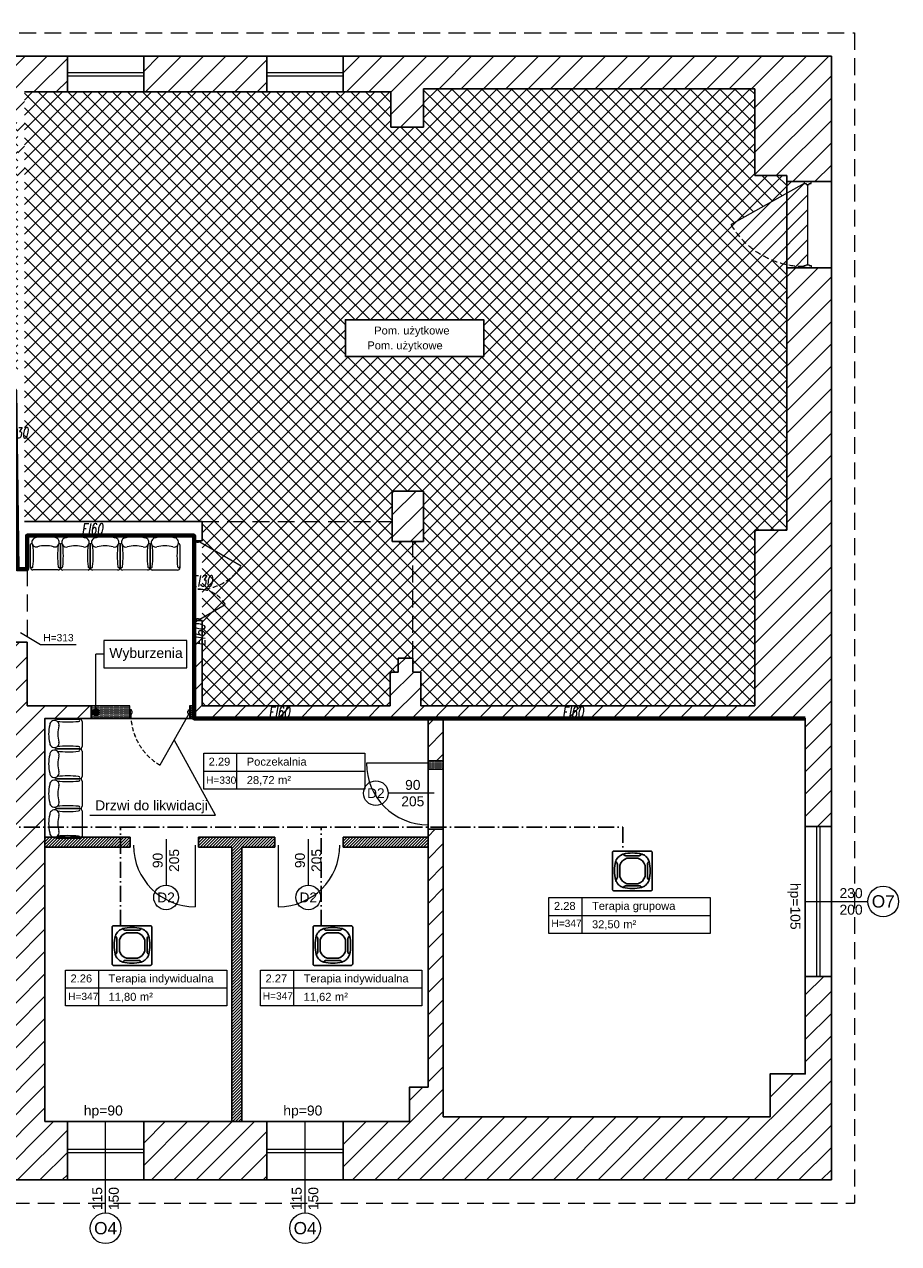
# Model space of a CAD drawing. Header units: millimetres. Extents: x 24385 to 79107, y -56478 to -23676.
# Tile 104 of 256: x 30460 to 31779, y -36753 to -34914. Entities that reach past the tile are written whole.
import ezdxf

# ---------------------------------------------------------------- set-up
doc = ezdxf.new("R2010")
doc.units = ezdxf.units.MM
doc.header["$LTSCALE"] = 2
for name, pattern in [('ACAD_ISO10W100', [18, 12, -3, 0, -3]), ('DASHED', [19.05, 12.7, -6.35]), ('HIDDEN', [9.525, 6.35, -3.175]), ('HIDDENX2', [19.05, 12.7, -6.35])]:
    doc.linetypes.add(name, pattern=pattern)
for name, color, linetype, lineweight in [('0_OPIS', 7, 'Continuous', 13), ('3DPLAN_A_DRZWI', 173, 'Continuous', 5), ('3DPLAN_A_OKNA', 153, 'Continuous', 5), ('3DPLAN_A_TABELKA POMIESZCZEŃ', 7, 'Continuous', 0), ('3DPLAN_A_WYSOKOŚCI ZMIANA', 144, 'HIDDENX2', 5), ('A_KRESKOWANIE', 9, 'Continuous', 0), ('A_STOL_OPIS', 55, 'Continuous', 5), ('A_TXT', 7, 'Continuous', 0), ('A_WYBURZENIA', 6, 'Continuous', 0), ('A_ZESTAWIENIE STOLARKI', 3, 'Continuous', 15), ('AW_WYM_WEW', 9, 'Continuous', 0)]:
    doc.layers.add(name, color=color, linetype=linetype, lineweight=lineweight)
for name, color, linetype in [('3DPLAN_A_KRESKOWANIE 1', 253, 'Continuous'), ('3DPLAN_A_OPIS', 8, 'Continuous'), ('3DPLAN_A_POMIESZCZENIE NUMER', 100, 'Continuous'), ('3DPLAN_K_DZIAŁOWA NISKIE', 134, 'Continuous'), ('3DPLAN_K_NOŚNA', 7, 'Continuous'), ('3DPLAN_K_OBRYS WIDOK', 242, 'Continuous'), ('A_POMIESZCZENIE OPIS', 100, 'Continuous'), ('IS_freon_urządzenia', 3, 'DASHED')]:
    doc.layers.add(name, color=color, linetype=linetype)
doc.layers.add('3DPLAN_A_OBWIEDNIA', color=6, linetype='Continuous', plot=False)
doc.layers.add('kanalizacja pod stropem skropliny', color=7, linetype='Continuous', lineweight=30, true_color=0x60bb04)
doc.styles.add('ARIAL', font='arial.ttf')
doc.styles.add('J-ROMANS', font='ROMANS.SHX', dxfattribs={"width": 0.7, "oblique": 10})
doc.styles.add('TABEL1', font='txt')
pattern_1 = [(0, (6153.1716, -11332.5662), (0.79375, 1.5875), [0, -1.5875])]

# ---------------------------------------------------------------- blocks, each defined once
blk = doc.blocks.new('zw$2C56')
at = {"layer": 'IS_freon_urządzenia', "linetype": 'Continuous'}
for points in [[(-321, 376), (383, 376), (389, 376), (396, 373), (403, 368), (407, 362), (410, 357), (411, 348), (411, -356), (410, -362), (408, -368), (403, -375), (396, -380), (392, -382), (388, -383), (384, -384), (-322, -384), (-328, -383), (-332, -381), (-337, -379), (-341, -375), (-344, -372), (-346, -368), (-348, -364), (-349, -360), (-349, -358), (-349, 348), (-348, 353), (-348, 357), (-346, 361), (-342, 367), (-339, 370), (-335, 373), (-329, 375), (-325, 376), (-321, 376)], [(-152, 319), (-150, 320), (-148, 320), (-147, 320), (-145, 319), (-144, 318), (-142, 317), (-138, 311), (-137, 309), (-135, 308), (-129, 302), (-123, 298), (-119, 295), (-113, 292), (-108, 291), (-106, 290), (-101, 289), (-97, 288), (-96, 288), (-94, 288), (-92, 288), (-90, 288), (-89, 288), (151, 288), (157, 288), (161, 288), (165, 289), (170, 290), (175, 292), (179, 294), (182, 296), (185, 297), (188, 299), (189, 300), (197, 307), (202, 313), (206, 317), (208, 319), (210, 320), (212, 320), (213, 320), (216, 318), (238, 308), (248, 303), (261, 296), (268, 291), (286, 277), (292, 271), (300, 264), (306, 257), (320, 239), (326, 231), (332, 220), (341, 204), (347, 191), (350, 185), (351, 181), (350, 177), (350, 176), (348, 174), (341, 169), (333, 161), (328, 154), (324, 146), (321, 139), (319, 129), (319, 122), (319, -118), (320, -133), (323, -144), (332, -159), (345, -171), (350, -176), (351, -180), (350, -183), (348, -188), (345, -195), (332, -221), (321, -237), (311, -251), (289, -274), (277, -284), (264, -293), (249, -301), (217, -317), (212, -319), (210, -319), (207, -318), (205, -316), (202, -311), (193, -302), (186, -297), (175, -291), (160, -288), (150, -287), (-89, -287), (-103, -288), (-116, -293), (-125, -298), (-133, -305), (-137, -309), (-144, -317), (-148, -319), (-157, -316), (-164, -313), (-172, -309), (-191, -300), (-206, -290), (-222, -277), (-222, -277), (-241, -260), (-256, -241), (-269, -220), (-277, -206), (-284, -189), (-288, -182), (-288, -178), (-287, -175), (-283, -172), (-275, -165), (-275, -158), (-268, -158), (-263, -150), (-260, -143), (-258, -135), (-256, -125), (-256, -82), (-256, -20), (-256, 123), (-259, 141), (-265, 153), (-274, 165), (-285, 174), (-288, 179), (-287, 184), (-276, 209), (-261, 236), (-246, 255), (-224, 276), (-208, 289), (-152, 319)], [(-75, 239), (138, 239)], [(-211, -111), (-211, 103)], [(274, 103), (274, -111)], [(138, -247), (-75, -247)]]:
    blk.add_lwpolyline(points, dxfattribs=at)
for centre, radius, start, end in [((-19, 47), 200, 106.2611, 163.6692), ((32, -425), 766, 76.4959, 103.5206), ((82, 47), 200, 16.3308, 73.7389), ((457, 2), 766, 166.4793, 193.5039), ((-394, 1), 766, 346.4959, 13.5206), ((-19, -55), 200, 196.3308, 253.7389), ((82, -55), 200, 286.2611, 343.6692), ((31, 426), 766, 256.4793, 283.5039)]:
    blk.add_arc(centre, radius, start, end, dxfattribs=at)
blk = doc.blocks.new('G$CDB1AC55F')
at = {"layer": 'IS_freon_urządzenia', "xscale": 0.07876787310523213, "yscale": 0.07876787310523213, "zscale": 0.07876787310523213}
blk.add_blockref('zw$2C56', (27.5, 30.2), dxfattribs=at)
blk = doc.blocks.new('D 90')
at = {"layer": '3DPLAN_A_DRZWI', "lineweight": 20}
blk.add_line((2.1, 3.7), (45, 79.8), dxfattribs=at)
at = {"layer": '3DPLAN_A_DRZWI'}
for points in [[(0, 3.7), (2.1, 3.7), (2.1, 1.6), (3.1, 1.6), (3.1, -1.6), (2.1, -1.6), (2.1, -3.7), (0, -3.7), (0, 3.7)], [(90, 3.7), (87.9, 3.7), (87.9, 1.6), (86.9, 1.6), (86.9, -1.6), (87.9, -1.6), (87.9, -3.7), (90, -3.7), (90, 3.7)]]:
    blk.add_lwpolyline(points, dxfattribs=at)
at = {"layer": '3DPLAN_A_DRZWI', "linetype": 'HIDDEN', "ltscale": 0.5}
blk.add_arc((1, 3.7), 87.9, 0.0056, 59.9944, dxfattribs=at)
blk = doc.blocks.new('sillon 1')
for p, q in [((-0.331, -0.689), (-0.33, -0.178)), ((-0.305, -0.152), (-0.305, -0.152)), ((0.305, -0.152), (0.305, -0.152)), ((0.33, -0.178), (0.33, -0.689)), ((0.279, -0.739), (-0.28, -0.74))]:
    blk.add_line(p, q)
for centre, radius, start, end in [((0, -0.825), 0.825, 75.7655, 104.2656), ((-0.305, -0.178), 0.0254, 90.0156, 180.0156), ((-0.2, -0.128), 0.103, 91.5852, 282.6959), ((-2.455, -0.425), 2.188, 353.7526, 6.1565), ((0, -0.838), 0.635, 73.7554, 106.2758), ((0.2, -0.128), 0.103, 257.3352, 88.4459), ((2.454, -0.429), 2.188, 173.7526, 186.1565), ((0.305, -0.178), 0.0254, 0.0156, 90.0156), ((-0.305, -0.663), 0.0254, 180.0156, 0.0156), ((-0.28, -0.689), 0.0508, 180.0156, 270.0156), ((0.304, -0.663), 0.0254, 180.0156, 0.0156), ((0.279, -0.689), 0.0508, 270.0156, 0.0156)]:
    blk.add_arc(centre, radius, start, end)
blk = doc.blocks.new('D 2X ASYMETRYCZNE BEZ FILARKA')
at = {"layer": '3DPLAN_A_DRZWI', "lineweight": 20}
for p, q in [((1.4, 2.5), (31.5, 54.6)), ((98.6, 2.5), (80, 34.7))]:
    blk.add_line(p, q, dxfattribs=at)
at = {"layer": '3DPLAN_A_DRZWI'}
for points in [[(0, 2.5), (1.4, 2.5), (1.4, 1.1), (2.1, 1.1), (2.1, -1.1), (1.4, -1.1), (1.4, -2.5), (0, -2.5), (0, 2.5)], [(100, 2.5), (98.6, 2.5), (98.6, 1.1), (97.9, 1.1), (97.9, -1.1), (98.6, -1.1), (98.6, -2.5), (100, -2.5), (100, 2.5)]]:
    blk.add_lwpolyline(points, dxfattribs=at)
at = {"layer": '3DPLAN_A_DRZWI', "linetype": 'HIDDEN', "lineweight": 15, "ltscale": 0.5}
for centre, radius, start, end in [((-0.8, 2), 61.6, 358.1085, 58.4282), ((100.3, 0.8), 39.5, 120.9325, 181.1091)]:
    blk.add_arc(centre, radius, start, end, dxfattribs=at)
blk = doc.blocks.new('tabelka dla tp')
at = {"layer": '3DPLAN_A_TABELKA POMIESZCZEŃ'}
for p, q in [((49.7, 54), (49.7, 0)), ((0, 27), (243.1, 27))]:
    blk.add_line(p, q, dxfattribs=at)
blk.add_lwpolyline([(0, 54), (243.1, 54), (243.1, 0), (0, 0)], close=True, dxfattribs=at)
at = {"layer": '3DPLAN_A_POMIESZCZENIE NUMER', "color": 7, "style": 'ARIAL'}
blk.add_attdef('NUMER', (2.2, 35.4), '', height=12, dxfattribs=at)
at = {"layer": 'A_POMIESZCZENIE OPIS', "insert": (112.2, 19.8), "char_height": 12, "width": 36.412, "attachment_point": 1, "style": 'ARIAL'}
blk.add_mtext('{\\C7;m²}', dxfattribs=at)
at = {"layer": 'A_POMIESZCZENIE OPIS', "color": 7, "style": 'ARIAL'}
for tag, p in [('NAZWA', (51.7, 35.4)), ('POWIERZCHNIA', (51.1, 7.2))]:
    blk.add_attdef(tag, p, '', height=12, dxfattribs=at)
blk = doc.blocks.new('D BALKONOWE')
at = {"layer": '3DPLAN_A_OKNA', "lineweight": 20}
blk.add_line((2.1, 3.7), (45, 79.8), dxfattribs=at)
at = {"layer": '3DPLAN_A_OKNA'}
blk.add_line((3.1, 0), (86.9, 0), dxfattribs=at)
for points in [[(0, 3.7), (2.1, 3.7), (2.1, 1.6), (3.1, 1.6), (3.1, -1.6), (2.1, -1.6), (2.1, -3.7), (0, -3.7), (0, 3.7)], [(90, 3.7), (87.9, 3.7), (87.9, 1.6), (86.9, 1.6), (86.9, -1.6), (87.9, -1.6), (87.9, -3.7), (90, -3.7), (90, 3.7)]]:
    blk.add_lwpolyline(points, dxfattribs=at)
at = {"layer": '3DPLAN_A_OKNA', "linetype": 'HIDDEN', "ltscale": 0.5}
blk.add_arc((1, 3.7), 87.9, 0.0056, 59.9944, dxfattribs=at)
blk = doc.blocks.new('II pietrooo')
at = {"layer": '3DPLAN_A_KRESKOWANIE 1'}
h = blk.add_hatch(dxfattribs=at)
h.set_pattern_fill('ANSI31', color=256, scale=7.5, style=0)
h.set_pattern_definition([(45, (25713.503, -37486.946), (-16.83798, 16.83798), [])])
h.paths.add_polyline_path([(28996.1, -35640), (29220.1, -35640), (29220.1, -35744), (29268.1, -35744), (29268.1, -35638), (29280.1, -35638), (29280.1, -35618), (28996.1, -35618)])
h.paths.add_polyline_path([(28878.1, -35618), (28627.1, -35618), (28627.1, -35638.7), (28681.5, -35638.7), (28681.5, -35640), (28878.1, -35640)])
h.paths.add_polyline_path([(28627.1, -35774.7), (28669.1, -35774.7), (28669.1, -35692.7), (28627.1, -35692.7)])
h.paths.add_polyline_path([(28558.7, -36657), (28739.1, -36657), (28739.1, -36571), (28671.1, -36571), (28671.1, -36518), (28657.1, -36518), (28657.1, -36236), (28700.1, -36236), (28700.1, -36016), (28669.1, -36016), (28669.1, -35828.7), (28627.1, -35828.7), (28627.1, -35865), (28626.1, -35886), (28626.1, -36572), (28558.7, -36572)])
h.paths.add_polyline_path([(29268.1, -35964), (29268.1, -35847), (29220.1, -35847), (29220.1, -35964)])
h.paths.add_polyline_path([(29503.5, -35638), (29503.5, -35618), (29460.1, -35618), (29460.1, -35600), (29450.1, -35600), (29450.1, -35618), (29383.1, -35618), (29383.1, -35638)])
h.paths.add_polyline_path([(28853.1, -36657), (29038.1, -36657), (29038.1, -36571), (28853.1, -36571)])
h.paths.add_polyline_path([(29151.1, -36657), (29338.1, -36657), (29338.1, -36571), (29270.1, -36571), (29270.1, -36518), (29220.1, -36518), (29220.1, -36571), (29151.1, -36571)])
h.paths.add_polyline_path([(29634.1, -36571), (29451.1, -36571), (29451.1, -36657), (29634.1, -36657)])
h.paths.add_polyline_path([(29935.1, -36571), (29869.1, -36571), (29869.1, -36518), (29822.1, -36518), (29822.1, -36571), (29747.1, -36571), (29747.1, -36657), (29935.1, -36657)])
h.paths.add_polyline_path([(30049.1, -36657), (30229.1, -36657), (30229.1, -36572), (30152.1, -36572), (30152.1, -35868), (30205.1, -35868), (30205.1, -35846), (30137.1, -35846), (30137.1, -36571), (30049.1, -36571)])
h.paths.add_polyline_path([(30416.1, -35967), (30444.1, -35967), (30444.1, -36519), (30416.1, -36519), (30416.1, -36572), (30344.1, -36572), (30344.1, -36657), (30525.1, -36657), (30525.1, -36569), (30491.1, -36569), (30491.1, -35961), (30561.1, -35961), (30561.1, -35942), (30464.1, -35942), (30464.1, -35846), (30308.1, -35846), (30308.1, -35868), (30416.1, -35868)])
h.paths.add_polyline_path([(30640.1, -36657), (30826.1, -36657), (30826.1, -36569), (30640.1, -36569)])
h.paths.add_polyline_path([(31069.1, -36128), (31069.1, -36517), (31041.1, -36517), (31041.1, -36569), (30941.1, -36569), (30941.1, -36657), (31677.5, -36657), (31677.5, -36350), (31638.1, -36350), (31638.1, -36497), (31585.1, -36497), (31585.1, -36562), (31092.1, -36562), (31092.1, -36128)])
h.paths.add_polyline_path([(31069.1, -35961), (30716.1, -35961), (30716.1, -35813), (30718.6, -35813), (30728.1, -35813), (30728.1, -35942), (31012.1, -35942), (31012.1, -35891), (31024.1, -35891), (31024.1, -35870), (31046.1, -35870), (31046.1, -35891), (31058.1, -35891), (31058.1, -35942), (31562.1, -35942), (31562.1, -35677), (31610.1, -35677), (31610.1, -35281), (31677.5, -35281), (31677.5, -36124), (31638.1, -36124), (31638.1, -35961), (31092.1, -35961), (31092.1, -36025), (31069.1, -36025)])
h.paths.add_polyline_path([(30708.3, -35857.5), (30708.3, -35812.4), (30740.7, -35812.4), (30740.7, -35857.5)], flags=9)
h.paths.add_polyline_path([(31062.1, -35694), (31062.1, -35618), (31015.1, -35618), (31015.1, -35694)])
h.paths.add_polyline_path([(31677.5, -35151), (31677.5, -34962), (30941.1, -34962), (30941.1, -35016), (31013.1, -35016), (31013.1, -35069), (31062.1, -35069), (31062.1, -35011), (31562.1, -35011), (31562.1, -35142), (31610.1, -35142), (31610.1, -35151)])
h.paths.add_polyline_path([(30826.1, -34962), (30640.1, -34962), (30640.1, -35016), (30826.1, -35016)])
h.paths.add_polyline_path([(30346.1, -35009), (30420.1, -35009), (30420.1, -35062), (30450.1, -35062), (30450.1, -35149), (30460.1, -35149), (30460.1, -35016), (30525.1, -35016), (30525.1, -34962), (30346.1, -34962)])
h.paths.add_polyline_path([(30231.1, -34962), (30056.1, -34962), (30056.1, -35009), (30231.1, -35009)])
h.paths.add_polyline_path([(29856.1, -35328), (29856.1, -35059), (29872.1, -35059), (29872.1, -35009), (29941.1, -35009), (29941.1, -34962), (29753.1, -34962), (29753.1, -35009), (29818.1, -35009), (29818.1, -35059), (29834.1, -35059), (29834.1, -35328)])
h.paths.add_polyline_path([(29460.1, -35480), (29460.1, -35466), (30247.1, -35466), (30247.1, -35441), (29856.1, -35441), (29856.1, -35428), (29834.1, -35428), (29834.1, -35441), (29556.1, -35441), (29556.1, -35009), (29638.1, -35009), (29638.1, -34962), (29461.1, -34962), (29461.1, -35016), (29547.1, -35016), (29547.1, -35448), (29368.1, -35448), (29368.1, -35466), (29450.1, -35466), (29450.1, -35480), (29452.1, -35480)])
h.paths.add_polyline_path([(29336.1, -34962), (29156.5, -34962), (29156.5, -35014), (29226.5, -35014), (29226.5, -35404), (29175.5, -35404), (29175.5, -35444), (28929.5, -35444), (28929.5, -35466), (29265.1, -35466), (29265.1, -35448), (29253.1, -35448), (29253.1, -35070), (29282.1, -35070), (29282.1, -35016), (29336.1, -35016)])
h.paths.add_polyline_path([(28860.5, -35014), (29041.5, -35014), (29041.5, -34962), (28860.5, -34962)])
h.paths.add_polyline_path([(28697.5, -35187), (28697.5, -35084), (28674.5, -35084), (28674.5, -35014), (28745.5, -35014), (28745.5, -34962), (28602.1, -34962), (28602.1, -35015), (28627.1, -35015), (28627.1, -35067), (28642.1, -35067), (28642.1, -35072), (28642.1, -35146.3), (28685.7, -35146.3), (28685.7, -35187)])
h.paths.add_polyline_path([(28642.1, -35353), (28635.1, -35353), (28635.1, -35438), (28643.1, -35438), (28643.1, -35466), (28829.5, -35466), (28829.5, -35444), (28674.5, -35444), (28674.5, -35200.3), (28642.1, -35200.3)])
h.paths.add_polyline_path([(28492.1, -35015), (28492.1, -34962), (28212, -34962), (28212, -34959), (28205.1, -34959), (28205.1, -35015)])
h.paths.add_polyline_path([(28062.1, -35183), (28062.1, -35072), (28072.1, -35072), (28072.1, -35015), (28081.1, -35015), (28081.1, -34918), (28086.1, -34918), (28086.1, -34914), (28069, -34914), (28069, -34944), (28074, -34944), (28074, -34959), (28062.5, -34959), (28062.5, -34962), (28026.6, -34962), (28026.6, -35180), (28027.1, -35180), (28027.1, -35183)])
h.paths.add_polyline_path([(27906.1, -35022), (27982.1, -35022), (27982.1, -35089), (27944.1, -35089), (27944.1, -35180), (28026.6, -35180), (28026.6, -34962), (27906.1, -34962)])
h.paths.add_polyline_path([(27791.1, -34962), (27617.1, -34962), (27617.1, -35022), (27791.1, -35022)])
h.paths.add_polyline_path([(27460.1, -35083), (27426.1, -35083), (27426.1, -35022), (27502.1, -35022), (27502.1, -34962), (26781.5, -34962), (26781.5, -35100), (26827.1, -35100), (26827.1, -35020), (27377.1, -35020), (27377.1, -35072), (27405.1, -35072), (27405.1, -35233), (27460.1, -35233)])
h.paths.add_polyline_path([(27405.1, -35492), (27426.1, -35492), (27426.1, -35323), (27405.1, -35323), (27405.1, -35332), (26827.1, -35332), (26827.1, -35275), (26781.5, -35275), (26781.5, -35409), (26826.1, -35409), (26826.1, -35352), (27405.1, -35352)])
h.paths.add_polyline_path([(26827.1, -36005), (26827.1, -35955), (27379.1, -35955), (27379.1, -35969), (27405.1, -35969), (27405.1, -35998), (27426.1, -35998), (27426.1, -35901), (27346.1, -35901), (27346.1, -35931), (26850.1, -35931), (26850.1, -35891), (26781.5, -35891), (26781.5, -36005)])
h.paths.add_polyline_path([(26993.7, -36573), (26827.1, -36573), (26827.1, -36503), (26881.1, -36503), (26881.1, -36349), (26827.1, -36349), (26827.1, -36275), (26781.5, -36275), (26781.5, -36657), (26993.7, -36657)])
h.paths.add_polyline_path([(27462.6, -36581), (27431.1, -36581), (27431.1, -36173), (27468.1, -36173), (27468.1, -36134), (27477.1, -36134), (27477.1, -36113), (27426.1, -36113), (27426.1, -36088), (27405.1, -36088), (27405.1, -36522), (27378.1, -36522), (27378.1, -36573), (27181.9, -36573), (27181.9, -36657), (27462.6, -36657)])
h.paths.add_polyline_path([(27415.6, -36075.1), (27432.1, -36075.1), (27432.1, -36095.1), (27415.6, -36095.1)], flags=9)
h.paths.add_polyline_path([(27804.1, -36578.9), (27739.1, -36578.9), (27739.1, -36043.9), (27716.1, -36043.9), (27716.1, -36113), (27580.1, -36113), (27580.1, -36134), (27717.1, -36134), (27717.1, -36581), (27577.6, -36581), (27577.6, -36657), (27804.1, -36657)])
h.paths.add_polyline_path([(28147.7, -36572), (28077.7, -36572), (28077.7, -36523), (28062.7, -36523), (28062.7, -36237), (28106.7, -36237), (28106.7, -36134), (28062.7, -36134), (28062.7, -36010), (28106.7, -36010), (28106.7, -35886), (28394.1, -35886), (28394.1, -35864), (28063.1, -35864), (28063.1, -35670), (28073.1, -35670), (28073.1, -35621), (28062.1, -35621), (28062.1, -35543), (28082.1, -35543), (28082.1, -35495), (28062.1, -35495), (28062.1, -35394), (28282.1, -35394), (28282.1, -35408), (28286.5, -35408), (28298.1, -35408), (28298.1, -35378), (28379.1, -35378), (28379.1, -35438), (28517.1, -35438), (28517.1, -35353), (28062.1, -35353), (28062.1, -35333), (28027.1, -35333), (28027.1, -35347), (28026.6, -35347), (28026.6, -36657), (28147.7, -36657)])
h.paths.add_polyline_path([(27990.1, -35853), (27968.1, -35853), (27968.1, -35869), (27697.3, -35869), (27697.3, -35888), (27716.1, -35888), (27716.1, -35906.3), (27737.7, -35906.3), (27737.7, -35953.9), (27739.1, -35953.9), (27739.1, -35885.9), (27985.1, -35885.9), (27985.1, -35971.9), (28001.1, -35971.9), (28001.1, -36038.9), (27936.1, -36038.9), (27936.1, -36242.9), (27999.1, -36242.9), (27999.1, -36501.9), (27972.1, -36501.9), (27972.1, -36578.9), (27919.1, -36578.9), (27919.1, -36657), (28026.6, -36657), (28026.6, -35347), (27730.1, -35347), (27730.1, -35371), (27990.1, -35371), (27990.1, -35559), (27950.1, -35559), (27950.1, -35615), (27920.1, -35615), (27920.1, -35714), (27990.1, -35714)])
h.paths.add_polyline_path([(27618.1, -35845), (27595.1, -35845), (27595.1, -35888), (27697.3, -35888), (27697.3, -35869), (27618.1, -35869)])
h.paths.add_polyline_path([(27618.1, -35668), (27611.1, -35668), (27611.1, -35639.5), (27595.1, -35639.5), (27595.1, -35742), (27618.1, -35742)])
h.paths.add_polyline_path([(27627.1, -35371), (27627.1, -35347), (27595.1, -35347), (27595.1, -35585.5), (27611.1, -35585.5), (27611.1, -35371)])
h.paths.add_polyline_path([(27611.1, -35585.5), (27595.1, -35585.5), (27595.1, -35612.5), (27611.1, -35612.5)])
h.paths.add_polyline_path([(27595.1, -35612.5), (27595.1, -35639.5), (27611.1, -35639.5), (27611.1, -35612.5)])
h.paths.add_polyline_path([(28681.5, -35638.7), (28627.1, -35638.7), (28627.1, -35665.7), (28669.1, -35665.7), (28669.1, -35640), (28681.5, -35640)])
h.paths.add_polyline_path([(28627.1, -35665.7), (28627.1, -35692.7), (28669.1, -35692.7), (28669.1, -35665.7)])
h.paths.add_polyline_path([(28669.1, -35774.7), (28627.1, -35774.7), (28627.1, -35801.7), (28669.1, -35801.7)])
h.paths.add_polyline_path([(28500.5, -35778.1), (28635.7, -35778.1), (28635.7, -35799.6), (28500.5, -35799.6)], flags=9)
h.paths.add_polyline_path([(28627.1, -35801.7), (28627.1, -35828.7), (28669.1, -35828.7), (28669.1, -35801.7)])
h.paths.add_polyline_path([(30458.6, -36145), (30476.6, -36145), (30476.6, -36165), (30458.6, -36165)], flags=24)
h.paths.add_polyline_path([(31264.9, -35935.3), (31310, -35935.3), (31310, -35967.7), (31264.9, -35967.7)], flags=24)
h.paths.add_polyline_path([(30822, -35935.3), (30867.1, -35935.3), (30867.1, -35967.7), (30822, -35967.7)], flags=24)
h.paths.add_polyline_path([(29703.8, -35437.8), (29748.9, -35437.8), (29748.9, -35470.2), (29703.8, -35470.2)], flags=24)
h.paths.add_polyline_path([(30025.6, -35437.8), (30070.7, -35437.8), (30070.7, -35470.2), (30025.6, -35470.2)], flags=24)
h.paths.add_polyline_path([(29534.6, -35263.9), (29534.6, -35218.8), (29567, -35218.8), (29567, -35263.9)], flags=24)
h.paths.add_polyline_path([(27335.8, -35645.7), (27389.6, -35645.7), (27389.6, -35678.1), (27335.8, -35678.1)], flags=24)
at = {"layer": '3DPLAN_A_OPIS', "lineweight": 0, "transparency": 33554687}
h = blk.add_hatch(dxfattribs=at)
h.set_pattern_fill('ANSI31', color=1)
h.paths.add_polyline_path([(30940.8, -36140), (30940.8, -36155), (31069.1, -36155), (31069.1, -36140)])
h.paths.add_polyline_path([(30787.9, -36155), (30837.8, -36155), (30837.8, -36140), (30722.9, -36140), (30722.9, -36155), (30772.9, -36155), (30772.9, -36569), (30787.9, -36569)])
h.paths.add_polyline_path([(30491.1, -36155), (30619.9, -36155), (30619.9, -36140), (30491.1, -36140)])
at = {"layer": '3DPLAN_A_TABELKA POMIESZCZEŃ', "ltscale": 0.5}
h = blk.add_hatch(color=256, dxfattribs=at)
h.dxf.hatch_style = 1
h.paths.add_polyline_path([(30566.2, -35956.4), (30566.2, -35946.5, 0.73336)])
h.paths.add_polyline_path([(30566.2, -35946.5), (30566.2, -35956.4, 0.076465), (30567.7, -35956.7, 1.165591)])
at = {"layer": 'A_KRESKOWANIE', "transparency": 33554687}
h = blk.add_hatch(dxfattribs=at)
h.set_pattern_fill('ANSI37', color=256, scale=5)
h.paths.add_polyline_path([(29556.1, -35009), (29556.1, -35441), (29834.1, -35441), (29834.1, -35428), (29842.5, -35428), (29848.8, -35425.9), (29933.4, -35378, 0.262592), (29848.8, -35329.1), (29841.5, -35330.1), (29841.5, -35328), (29834.1, -35328), (29834.1, -35059), (29818.1, -35059), (29818.1, -35009), (29753.1, -35009), (29638.1, -35009)])
h.paths.add_polyline_path([(29805.8, -35251.8), (29597.3, -35251.8), (29597.3, -35196.5), (29805.8, -35196.5)], flags=16)
h.paths.add_polyline_path([(29637.8, -35225.3), (29748.8, -35225.3), (29748.8, -35203.6), (29637.8, -35203.6)], flags=8)
h.paths.add_polyline_path([(29627.6, -35247.5), (29780.3, -35247.5), (29780.3, -35226), (29627.6, -35226)], flags=8)
h.paths.add_polyline_path([(29848.8, -35329.1, -0.262592), (29933.4, -35378), (29856.1, -35421.8), (29856.1, -35428), (29856.1, -35441), (30247.1, -35441), (30248.6, -35441.2, -0.241539), (30292.1, -35373.7), (30330.1, -35441), (30337.1, -35441), (30450.1, -35441), (30450.1, -35326), (30450.1, -35149), (30450.1, -35062), (30420.1, -35062), (30420.1, -35009), (30346.1, -35009), (30231.1, -35009), (30056.1, -35009), (29941.1, -35009), (29872.1, -35009), (29872.1, -35059), (29856.1, -35059), (29856.1, -35328)])
h.paths.add_polyline_path([(30287.7, -35251.8), (30079.1, -35251.8), (30079.1, -35196.5), (30287.7, -35196.5)], flags=16)
h.paths.add_polyline_path([(30109.4, -35247.5), (30262.2, -35247.5), (30262.2, -35226), (30109.4, -35226)], flags=8)
h.paths.add_polyline_path([(30119.6, -35225.3), (30230.6, -35225.3), (30230.6, -35203.6), (30119.6, -35203.6)], flags=8)
h.paths.add_polyline_path([(31610.1, -35151), (31610.1, -35142), (31562.1, -35142), (31562.1, -35011), (31062.1, -35011), (31062.1, -35069), (31013.1, -35069), (31013.1, -35016), (30941.1, -35016), (30826.1, -35016), (30640.1, -35016), (30525.1, -35016), (30460.1, -35016), (30460.1, -35149), (30460.1, -35326), (30460.1, -35471), (30460.1, -35591), (30460.1, -35664), (30728.1, -35664), (31015.1, -35664), (31015.1, -35618), (31062.1, -35618), (31062.1, -35694), (31046.1, -35694), (31046.1, -35870), (31046.1, -35891), (31058.1, -35891), (31058.1, -35942), (31562.1, -35942), (31562.1, -35677), (31610.1, -35677), (31610.1, -35281), (31611, -35277, -0.214663), (31526.4, -35216), (31610.1, -35168.8)])
h.paths.add_polyline_path([(31153, -35414.8), (30944.5, -35414.8), (30944.5, -35359.5), (31153, -35359.5)], flags=16)
h.paths.add_polyline_path([(30974.8, -35410.5), (31127.5, -35410.5), (31127.5, -35389), (30974.8, -35389)], flags=8)
h.paths.add_polyline_path([(30985, -35388.3), (31096, -35388.3), (31096, -35366.6), (30985, -35366.6)], flags=8)
h.paths.add_polyline_path([(31015.1, -35664), (30728.1, -35664), (30728.1, -35693), (30728.1, -35813), (30728.1, -35942), (31012.1, -35942), (31012.1, -35891), (31024.1, -35891), (31024.1, -35870), (31046.1, -35870), (31046.1, -35694), (31015.1, -35694)])
h.paths.add_polyline_path([(30247.1, -35441), (30337.1, -35441), (30330.1, -35441), (30292.1, -35373.7, 0.241539), (30248.6, -35441.2)])
h = blk.add_hatch(dxfattribs=at)
h.set_pattern_fill('ANSI31', color=256, scale=5)
h.paths.add_polyline_path([(31610.1, -35276.8), (31610.1, -35168.8), (31526.4, -35216, 0.212915), (31610.1, -35276.8)], is_closed=False)
h.paths.add_polyline_path([(31610.1, -35151), (31610.1, -35168.8), (31636.3, -35154.1), (31636.3, -35151), (31610.1, -35151)], is_closed=False)
h.paths.add_polyline_path([(31610.1, -35168.8), (31610.1, -35276.8, 0.052015), (31636.3, -35279.5), (31636.3, -35278), (31639.4, -35278), (31639.4, -35276.5), (31641.6, -35276.5), (31641.6, -35155.6), (31639.4, -35155.6), (31639.4, -35154.1), (31636.3, -35154.1), (31610.1, -35168.8)], is_closed=False)
h.paths.add_polyline_path([(31610.1, -35281), (31636.3, -35281), (31636.3, -35279.5, -0.052015), (31610.1, -35276.8), (31610.1, -35281)], is_closed=False)
at = {"layer": 'A_WYBURZENIA', "transparency": 33554687}
h = blk.add_hatch(dxfattribs=at)
h.set_pattern_fill('DOTS', color=256)
h.set_pattern_definition(pattern_1)
h.paths.add_polyline_path([(30619.1, -35961), (30619.1, -35942), (30561.1, -35942), (30561.1, -35961)])
h = blk.add_hatch(dxfattribs=at)
h.set_pattern_fill('DOTS', color=256)
h.set_pattern_definition(pattern_1)
h.paths.add_polyline_path([(30709.1, -35961), (30716.1, -35961), (30716.1, -35942), (30709.1, -35942)])
h = blk.add_hatch(dxfattribs=at)
h.set_pattern_fill('DOTS', color=256)
h.set_pattern_definition(pattern_1)
h.paths.add_polyline_path([(31092.1, -36038), (31092.1, -36025), (31069.1, -36025), (31069.1, -36038), (31092.1, -36038)], is_closed=False)
at = {"layer": '3DPLAN_A_DRZWI'}
for p, q in [((31069.1, -36028.4), (30976.1, -36028.4)), ((30717.7, -36152), (30717.7, -36245)), ((30843.1, -36152), (30843.1, -36245))]:
    blk.add_line(p, q, dxfattribs=at)
for centre, start, end in [((31069.1, -36028.4), 180, 270), ((30717.7, -36152), 180, 270), ((30843.1, -36152), 270, 0)]:
    blk.add_arc(centre, 93, start, end, dxfattribs=at)
at = {"layer": '3DPLAN_A_OBWIEDNIA'}
for points in [[(30491.1, -36569), (31041.1, -36569), (31041.1, -36517), (31069.1, -36517), (31069.1, -35961), (30491.1, -35961), (30491.1, -36569)], [(31092.1, -36562), (31585.1, -36562), (31585.1, -36497), (31638.1, -36497), (31638.1, -35961), (31092.1, -35961), (31092.1, -36562)]]:
    blk.add_lwpolyline(points, dxfattribs=at)
at = {"layer": '3DPLAN_A_OKNA'}
for p, q in [((30525.1, -34986.5), (30640.1, -34986.5)), ((30525.1, -34991.5), (30640.1, -34991.5)), ((30826.1, -34986.5), (30941.1, -34986.5)), ((30826.1, -34991.5), (30941.1, -34991.5)), ((31655.3, -36350), (31655.3, -36124)), ((31660.3, -36124), (31660.3, -36350)), ((30525.1, -36610.5), (30640.1, -36610.5)), ((30826.1, -36610.5), (30941.1, -36610.5)), ((30525.1, -36615.5), (30640.1, -36615.5)), ((30826.1, -36615.5), (30941.1, -36615.5))]:
    blk.add_line(p, q, dxfattribs=at)
at = {"layer": '3DPLAN_A_OPIS', "color": 1, "lineweight": 30}
for p, q in [((30491.1, -36140), (30619.9, -36140)), ((30491.1, -36155), (30619.9, -36155)), ((30619.9, -36155), (30619.9, -36140)), ((30722.9, -36140), (30837.8, -36140)), ((30722.9, -36155), (30722.9, -36140)), ((30722.9, -36155), (30772.9, -36155)), ((30772.9, -36569), (30772.9, -36155)), ((30787.9, -36569), (30787.9, -36155)), ((30787.9, -36155), (30837.8, -36155)), ((30837.8, -36155), (30837.8, -36140)), ((30940.8, -36140), (31069.1, -36140)), ((30940.8, -36155), (30940.8, -36140)), ((30940.8, -36155), (31069.1, -36155))]:
    blk.add_line(p, q, dxfattribs=at)
blk.add_lwpolyline([(30944.5, -35414.8), (31153, -35414.8), (31153, -35359.5), (30944.5, -35359.5)], close=True, dxfattribs=at)
at = {"layer": '3DPLAN_A_TABELKA POMIESZCZEŃ', "color": 7, "ltscale": 0.5}
for p, q in [((30454.3, -35831.3), (30484.3, -35849.4)), ((30484.3, -35849.4), (30538, -35849.4))]:
    blk.add_line(p, q, dxfattribs=at)
at = {"layer": '3DPLAN_A_TABELKA POMIESZCZEŃ', "ltscale": 0.5}
for p in [(30579.8, -35864), (30567.7, -35951.5)]:
    blk.add_line(p, (30567.7, -35864), dxfattribs=at)
blk.add_lwpolyline([(30579.8, -35884.6), (30705, -35884.6), (30705, -35843.4), (30579.8, -35843.4)], close=True, dxfattribs=at)
blk.add_circle((30567.7, -35951.5), 5.19, dxfattribs=at)
at = {"layer": '3DPLAN_A_WYSOKOŚCI ZMIANA'}
for p, q in [((28242.5, -34927), (31712.5, -34927)), ((31712.5, -34927), (31712.5, -36692)), ((30728.1, -35664), (31015.1, -35664)), ((31046.1, -35870), (31046.1, -35694)), ((30464.1, -35736), (30464.1, -35846)), ((26746.5, -36692), (31712.5, -36692))]:
    blk.add_line(p, q, dxfattribs=at)
at = {"layer": '3DPLAN_K_DZIAŁOWA NISKIE'}
for p, q in [((30525.1, -35016), (30640.1, -35016)), ((30826.1, -35016), (30941.1, -35016)), ((31610.1, -35281), (31610.1, -35151)), ((31638.1, -36124), (31638.1, -36350)), ((30525.1, -36569), (30640.1, -36569)), ((30826.1, -36569), (30941.1, -36569))]:
    blk.add_line(p, q, dxfattribs=at)
at = {"layer": '3DPLAN_K_NOŚNA'}
for p, q in [((30346.1, -34962), (30525.1, -34962)), ((30525.1, -35016), (30525.1, -34962)), ((30640.1, -34962), (30826.1, -34962)), ((30640.1, -35016), (30640.1, -34962)), ((30826.1, -35016), (30826.1, -34962)), ((30941.1, -34962), (31677.5, -34962)), ((30941.1, -35016), (30941.1, -34962)), ((31677.5, -35151), (31677.5, -34962)), ((31062.1, -35011), (31062.1, -35069)), ((31562.1, -35011), (31062.1, -35011)), ((31562.1, -35011), (31562.1, -35142)), ((30460.1, -35016), (30525.1, -35016)), ((30640.1, -35016), (30826.1, -35016)), ((30941.1, -35016), (31013.1, -35016)), ((31013.1, -35016), (31013.1, -35069)), ((31013.1, -35069), (31062.1, -35069)), ((31562.1, -35142), (31610.1, -35142)), ((31610.1, -35142), (31610.1, -35151)), ((31610.1, -35151), (31677.5, -35151)), ((31610.1, -35281), (31677.5, -35281)), ((31610.1, -35281), (31610.1, -35677)), ((31677.5, -36124), (31677.5, -35281)), ((31015.1, -35618), (31015.1, -35694)), ((31062.1, -35618), (31015.1, -35618)), ((31062.1, -35618), (31062.1, -35694)), ((30728.1, -35664), (30460.1, -35664)), ((30728.1, -35693), (30728.1, -35664)), ((31562.1, -35677), (31562.1, -35942)), ((31610.1, -35677), (31562.1, -35677)), ((30464.1, -35736), (30464.1, -35685)), ((30464.1, -35685), (30716.1, -35685)), ((30716.1, -35685), (30716.1, -35693)), ((30728.1, -35693), (30716.1, -35693)), ((31015.1, -35694), (31062.1, -35694)), ((30439.1, -35736), (30464.1, -35736)), ((30716.1, -35813), (30716.1, -35961)), ((30728.1, -35813), (30716.1, -35813)), ((30728.1, -35942), (30728.1, -35813)), ((30439.1, -35846), (30464.1, -35846)), ((30464.1, -35942), (30464.1, -35846)), ((31024.1, -35891), (31024.1, -35870)), ((31046.1, -35870), (31024.1, -35870)), ((31046.1, -35891), (31046.1, -35870)), ((31012.1, -35891), (31024.1, -35891)), ((31012.1, -35891), (31012.1, -35942)), ((31058.1, -35891), (31046.1, -35891)), ((31058.1, -35891), (31058.1, -35942)), ((30561.1, -35942), (30464.1, -35942)), ((30561.1, -35942), (30561.1, -35961)), ((31012.1, -35942), (30728.1, -35942)), ((31562.1, -35942), (31058.1, -35942)), ((30491.1, -35961), (30491.1, -36569)), ((30561.1, -35961), (30491.1, -35961)), ((31069.1, -35961), (30716.1, -35961)), ((31069.1, -35961), (31069.1, -36025)), ((31092.1, -35961), (31638.1, -35961)), ((31092.1, -35961), (31092.1, -36025)), ((31638.1, -35961), (31638.1, -36124)), ((31092.1, -36025), (31069.1, -36025)), ((31069.1, -36128), (31069.1, -36517)), ((31092.1, -36128), (31069.1, -36128)), ((31092.1, -36128), (31092.1, -36562)), ((31638.1, -36124), (31677.5, -36124)), ((31638.1, -36350), (31677.5, -36350)), ((31638.1, -36350), (31638.1, -36497)), ((31677.5, -36657), (31677.5, -36350)), ((31638.1, -36497), (31585.1, -36497)), ((31585.1, -36497), (31585.1, -36562)), ((31041.1, -36517), (31069.1, -36517)), ((31041.1, -36517), (31041.1, -36569)), ((30525.1, -36569), (30491.1, -36569)), ((30525.1, -36657), (30525.1, -36569)), ((30640.1, -36657), (30640.1, -36569)), ((30826.1, -36569), (30640.1, -36569)), ((30826.1, -36657), (30826.1, -36569)), ((30941.1, -36657), (30941.1, -36569)), ((31041.1, -36569), (30941.1, -36569)), ((31585.1, -36562), (31092.1, -36562)), ((30344.1, -36657), (30525.1, -36657)), ((30640.1, -36657), (30826.1, -36657)), ((30941.1, -36657), (31677.5, -36657))]:
    blk.add_line(p, q, dxfattribs=at)
at = {"layer": '3DPLAN_K_OBRYS WIDOK'}
for p, q in [((30525.1, -34962), (30640.1, -34962)), ((30826.1, -34962), (30941.1, -34962)), ((31677.5, -35151), (31677.5, -35281)), ((31677.5, -36124), (31677.5, -36350)), ((30525.1, -36657), (30640.1, -36657)), ((30826.1, -36657), (30941.1, -36657))]:
    blk.add_line(p, q, dxfattribs=at)
at = {"layer": 'A_STOL_OPIS'}
for p, q in [((31078.3, -36073.7), (31008.9, -36073.7)), ((30673.8, -36142.9), (30673.8, -36212.3)), ((30888.4, -36142.9), (30888.4, -36212.3)), ((31638.1, -36237), (31732.5, -36237)), ((30582.6, -36706.6), (30582.6, -36569)), ((30883.6, -36706.6), (30883.6, -36569))]:
    blk.add_line(p, q, dxfattribs=at)
at = {"layer": 'A_TXT', "color": 1, "lineweight": 70}
blk.add_lwpolyline([(29547.1, -35016), (29547.1, -35466), (30446.1, -35466), (30449.5, -35736), (30464.1, -35736), (30464.1, -35685), (30716.1, -35685), (30716.1, -35961), (31638.1, -35961)], dxfattribs=at)
at = {"layer": 'A_WYBURZENIA', "transparency": 33554687}
for p, q in [((30748.5, -36107), (30686.2, -35993.3)), ((30558.7, -36107), (30748.5, -36107))]:
    blk.add_line(p, q, dxfattribs=at)
for points in [[(30561.1, -35961), (30619.1, -35961), (30619.1, -35942), (30561.1, -35942)], [(30709.1, -35961), (30716.1, -35961), (30716.1, -35942), (30709.1, -35942)], [(31069.1, -36025), (31092.1, -36025), (31092.1, -36038), (31069.1, -36038)]]:
    blk.add_lwpolyline(points, close=True, dxfattribs=at)
at = {"layer": 'A_ZESTAWIENIE STOLARKI', "ltscale": 0.25}
for centre, radius in [((30990.3, -36073.7), 18.6), ((30673.8, -36230.9), 18.6), ((30888.4, -36230.9), 18.6), ((31755.7, -36237), 23.2), ((30582.6, -36729.9), 23.2), ((30883.6, -36729.9), 23.2)]:
    blk.add_circle(centre, radius, dxfattribs=at)
at = {"layer": '3DPLAN_A_DRZWI', "xscale": 1.2, "yscale": 1.2, "zscale": 1.2, "rotation": 270}
blk.add_blockref('D 2X ASYMETRYCZNE BEZ FILARKA', (30721.6, -35693), dxfattribs=at)
at = {"layer": '3DPLAN_A_DRZWI', "rotation": 180}
blk.add_blockref('D 90', (30709.7, -35951.5), dxfattribs=at)
at = {"layer": '3DPLAN_A_OKNA', "xscale": -1.444444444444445, "yscale": 1.444444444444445, "zscale": 1.444444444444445, "rotation": 89.99999999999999}
blk.add_blockref('D BALKONOWE', (31641.6, -35151), dxfattribs=at)
at = {"layer": '3DPLAN_A_TABELKA POMIESZCZEŃ', "ltscale": 0.5}
ref = blk.add_blockref('tabelka dla tp', (30730.6, -36067.5), dxfattribs=at)
ref.add_attrib('NUMER', '2.29', (30738.1, -36032.1), dxfattribs={"layer": '3DPLAN_A_POMIESZCZENIE NUMER', "color": 0, "height": 12, "style": 'ARIAL'})
ref.add_attrib('NAZWA', 'Poczekalnia', (30795.6, -36032.1), dxfattribs={"layer": 'A_POMIESZCZENIE OPIS', "color": 0, "height": 12, "style": 'ARIAL'})
ref.add_attrib('POWIERZCHNIA', '28,72', (30795.6, -36059.9), dxfattribs={"layer": 'A_POMIESZCZENIE OPIS', "color": 0, "height": 12, "style": 'ARIAL'})
ref = blk.add_blockref('tabelka dla tp', (31251.4, -36285.1), dxfattribs=at)
ref.add_attrib('NUMER', '2.28', (31259, -36249.7), dxfattribs={"layer": '3DPLAN_A_POMIESZCZENIE NUMER', "color": 0, "height": 12, "style": 'ARIAL'})
ref.add_attrib('NAZWA', 'Terapia grupowa', (31316.4, -36249.7), dxfattribs={"layer": 'A_POMIESZCZENIE OPIS', "color": 0, "height": 12, "style": 'ARIAL'})
ref.add_attrib('POWIERZCHNIA', '32,50', (31316.4, -36277.4), dxfattribs={"layer": 'A_POMIESZCZENIE OPIS', "color": 0, "height": 12, "style": 'ARIAL'})
ref = blk.add_blockref('tabelka dla tp', (30522.2, -36394.4), dxfattribs=at)
ref.add_attrib('NUMER', '2.26', (30529.7, -36359.1), dxfattribs={"layer": '3DPLAN_A_POMIESZCZENIE NUMER', "color": 0, "height": 12, "style": 'ARIAL'})
ref.add_attrib('NAZWA', 'Terapia indywidualna', (30587.1, -36359.1), dxfattribs={"layer": 'A_POMIESZCZENIE OPIS', "color": 0, "height": 12, "style": 'ARIAL'})
ref.add_attrib('POWIERZCHNIA', '11,80', (30587.1, -36386.8), dxfattribs={"layer": 'A_POMIESZCZENIE OPIS', "color": 0, "height": 12, "style": 'ARIAL'})
ref = blk.add_blockref('tabelka dla tp', (30816.4, -36394.4), dxfattribs=at)
ref.add_attrib('NUMER', '2.27', (30823.9, -36359.1), dxfattribs={"layer": '3DPLAN_A_POMIESZCZENIE NUMER', "color": 0, "height": 12, "style": 'ARIAL'})
ref.add_attrib('NAZWA', 'Terapia indywidualna', (30881.4, -36359.1), dxfattribs={"layer": 'A_POMIESZCZENIE OPIS', "color": 0, "height": 12, "style": 'ARIAL'})
ref.add_attrib('POWIERZCHNIA', '11,62', (30881.4, -36386.8), dxfattribs={"layer": 'A_POMIESZCZENIE OPIS', "color": 0, "height": 12, "style": 'ARIAL'})
at = {"layer": 'AW_WYM_WEW', "color": 7, "ltscale": 0.5, "xscale": 68.17499999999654, "yscale": 68.17499999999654, "zscale": 68.17499999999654}
for p in [(30492.1, -35686.5), (30537.1, -35686.6), (30582.1, -35686.6), (30627.2, -35686.6), (30672.2, -35686.7)]:
    blk.add_blockref('sillon 1', p, dxfattribs=at)
at = {"layer": 'AW_WYM_WEW', "color": 7, "ltscale": 0.5, "xscale": 68.17499999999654, "yscale": 68.17499999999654, "zscale": 68.17499999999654, "rotation": 90}
for p in [(30496.7, -35984.4), (30496.7, -36029.4), (30496.7, -36074.4), (30496.7, -36119.5)]:
    blk.add_blockref('sillon 1', p, dxfattribs=at)
at = {"layer": '3DPLAN_A_OPIS', "color": 1, "lineweight": 30, "style": 'ARIAL'}
for tag, p in [('WYŁĄCZONE', (29640.6, -35218.8)), ('WYŁĄCZONE', (30122.4, -35218.8)), ('WYŁĄCZONE', (28887.3, -35245.6)), ('Z_OPRACOWANIA', (29630.2, -35241.2)), ('Z_OPRACOWANIA', (30112.1, -35241.2)), ('Z_OPRACOWANIA', (28877, -35267.3)), ('WYŁĄCZONE', (30987.8, -35381.8)), ('Z_OPRACOWANIA', (30977.5, -35404.2))]:
    blk.add_attdef(tag, p, '', height=12, dxfattribs=at)
at = {"layer": '3DPLAN_A_TABELKA POMIESZCZEŃ', "color": 7, "ltscale": 0.5, "char_height": 11, "width": 59.207, "attachment_point": 1, "style": 'ARIAL'}
for s, insert in [('H=313', (30488.7, -35833.6)), ('H=330', (30734.1, -36048.5)), ('H=347', (31255.1, -36264.5)), ('H=347', (30526.1, -36374.7)), ('H=347', (30819.6, -36374))]:
    blk.add_mtext(s, dxfattribs=dict(at, insert=insert))
at = {"layer": '3DPLAN_A_TABELKA POMIESZCZEŃ', "ltscale": 0.5, "insert": (30588.3, -35854.7), "char_height": 15, "width": 685.999, "attachment_point": 1, "style": 'ARIAL'}
blk.add_mtext('Wyburzenia', dxfattribs=at)
at = {"layer": 'A_STOL_OPIS', "ltscale": 0.2, "style": 'TABEL1'}
for s, width, gutter_width, insert, char_height, attachment_point in [('\\pxqc;{\\fArial|b0|i0|c238|p34;90\\P205}', 58.321, 80, (31016.9, -36053.7), 14.872, 1), ('\\pxqc;{\\fArial|b0|i0|c238|p34;230\\P200}', 72.901, 100, (31707.2, -36237), 15, 5)]:
    blk.add_mtext_dynamic_manual_height_columns(s, width=width, gutter_width=gutter_width, heights=[0], dxfattribs=dict(at, insert=insert, char_height=char_height, attachment_point=attachment_point))
at = {"layer": 'A_STOL_OPIS', "ltscale": 0.2, "rotation": 90, "style": 'TABEL1'}
for s, width, gutter_width, insert, char_height, attachment_point in [('\\pxqc;{\\fArial|b0|i0|c238|p34;90\\P205}', 58.321, 80, (30653.8, -36204.3), 14.872, 1), ('\\pxqc;{\\fArial|b0|i0|c238|p34;90\\P205}', 58.321, 80, (30868.4, -36204.3), 14.872, 1), ('\\pxqc;{\\fArial|b0|i0|c238|p34;115\\P150}', 72.901, 100, (30582.6, -36685.2), 15, 5), ('\\pxqc;{\\fArial|b0|i0|c238|p34;115\\P150}', 72.901, 100, (30883.6, -36685.2), 15, 5)]:
    blk.add_mtext_dynamic_manual_height_columns(s, width=width, gutter_width=gutter_width, heights=[0], dxfattribs=dict(at, insert=insert, char_height=char_height, attachment_point=attachment_point))
at = {"layer": 'A_TXT', "color": 1, "lineweight": 30, "char_height": 16.2, "width": 31.013, "attachment_point": 5, "style": 'J-ROMANS'}
for s, insert in [('EI30', (30449.5, -35530.2)), ('EI60', (30562.5, -35674.9)), ('EI30', (30727.9, -35753.6)), ('EI60', (30844.5, -35951.5)), ('EI60', (31287.5, -35951.5))]:
    blk.add_mtext(s, dxfattribs=dict(at, insert=insert))
at = {"layer": 'A_TXT', "color": 1, "lineweight": 30, "insert": (30724.5, -35834.9), "char_height": 16.2, "width": 31.013, "attachment_point": 5, "rotation": 90, "style": 'J-ROMANS'}
blk.add_mtext('EI60', dxfattribs=at)
at = {"layer": 'A_WYBURZENIA', "transparency": 33554687, "insert": (30566.9, -36084.5), "char_height": 15, "width": 685.999, "attachment_point": 1, "style": 'ARIAL'}
blk.add_mtext('Drzwi do likwidacji', dxfattribs=at)
at = {"layer": 'A_ZESTAWIENIE STOLARKI', "ltscale": 0.2, "style": 'TABEL1'}
for s, width, gutter_width, insert, char_height, attachment_point in [('{\\fArial|b0|i0|c238|p34;D2}', 58.321, 80, (30990.3, -36073.7), 14.872, 5), ('{\\fArial|b0|i0|c238|p34;D2}', 58.321, 80, (30673.8, -36230.9), 14.872, 5), ('{\\fArial|b0|i0|c238|p34;D2}', 58.321, 80, (30888.4, -36230.9), 14.872, 5), ('{\\fArial|b0|i0|c238|p34;O7}', 72.901, 100, (31755.7, -36237), 18.59, 5), ('\\pxqc;{\\fArial|b0|i0|c238|p34;hp=90}', 72.901, 100, (30542.7, -36544.8), 15, 1), ('\\pxqc;{\\fArial|b0|i0|c238|p34;hp=90}', 72.901, 100, (30843.7, -36544.8), 15, 1), ('{\\fArial|b0|i0|c238|p34;O4}', 72.901, 100, (30582.6, -36729.9), 18.59, 5), ('{\\fArial|b0|i0|c238|p34;O4}', 72.901, 100, (30883.6, -36729.9), 18.59, 5)]:
    blk.add_mtext_dynamic_manual_height_columns(s, width=width, gutter_width=gutter_width, heights=[0], dxfattribs=dict(at, insert=insert, char_height=char_height, attachment_point=attachment_point))
at = {"layer": 'A_ZESTAWIENIE STOLARKI', "ltscale": 0.2, "insert": (31630.7, -36207.8), "char_height": 15, "attachment_point": 1, "rotation": 270, "style": 'TABEL1'}
blk.add_mtext_dynamic_manual_height_columns('\\pxqc;{\\fArial|b0|i0|c238|p34;hp=105}', width=72.901, gutter_width=100, heights=[0], dxfattribs=at)

msp = doc.modelspace()

# ---------------------------------------------------------------- linework, layer by layer
at = {"layer": 'kanalizacja pod stropem skropliny', "linetype": 'ACAD_ISO10W100'}
for p, q in [((30604.9, -36273.6), (30604.9, -36124.8)), ((30907.9, -36273.6), (30907.9, -36124.8))]:
    msp.add_line(p, q, dxfattribs=at)
msp.add_lwpolyline([(29283.4, -35973.9), (29304.1, -35973.9), (29304.1, -36124.8), (31362.9, -36124.8), (31362.9, -36161.1)], dxfattribs=at)

# ---------------------------------------------------------------- block references
at = {"layer": '0_OPIS'}
ref = msp.add_blockref('II pietrooo', (0, 0), dxfattribs=at)
ref.add_attrib('Z_OPRACOWANIA', 'Pom. użytkowe', (30977.5, -35404.2), dxfattribs={"layer": '3DPLAN_A_OPIS', "color": 1, "lineweight": 30, "height": 12, "style": 'ARIAL'})
ref.add_attrib('WYŁĄCZONE', 'Pom. użytkowe', (30987.8, -35381.8), dxfattribs={"layer": '3DPLAN_A_OPIS', "color": 1, "lineweight": 30, "height": 12, "style": 'ARIAL'})
at = {"layer": 'IS_freon_urządzenia'}
for p in [(31347.3, -36220.9), (30592.5, -36333.4), (30895.5, -36333.4)]:
    msp.add_blockref('G$CDB1AC55F', p, dxfattribs=at)

doc.saveas('drawing.dxf')
